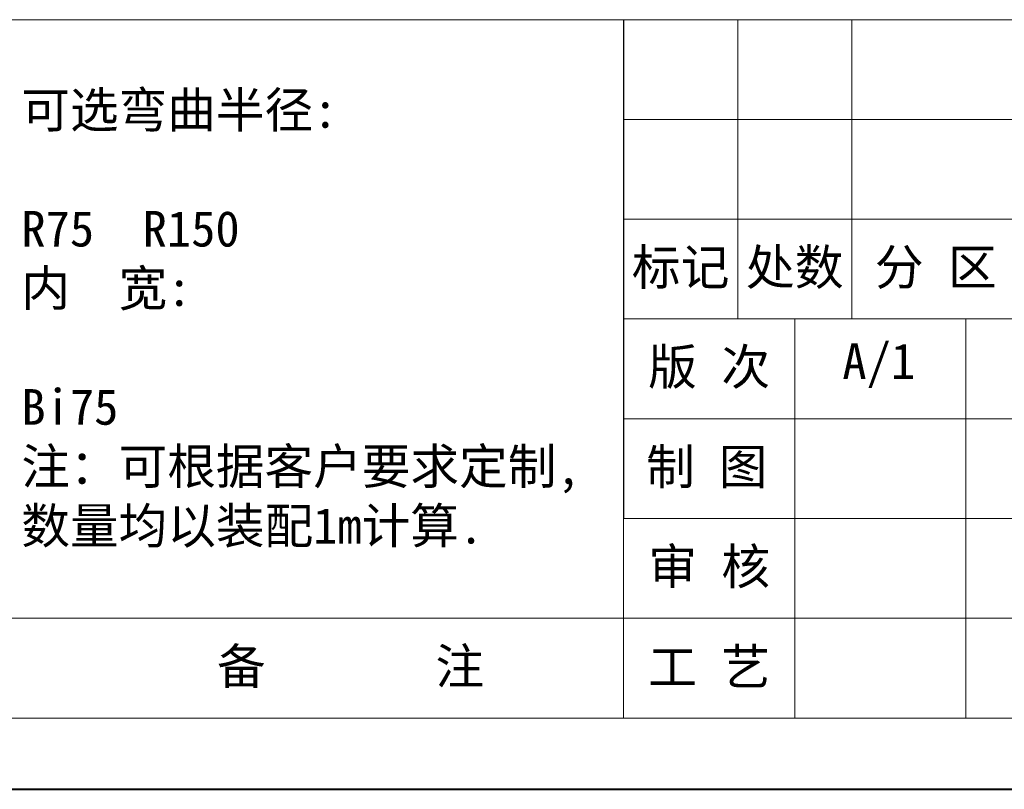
# Model space of a CAD drawing. Header units: millimetres. Extents: x 8853 to 11418, y 45 to 1005.
# Tile 170 of 256: x 10759 to 10959, y 45 to 201. Entities that reach past the tile are written whole.
import ezdxf

# ---------------------------------------------------------------- set-up
doc = ezdxf.new("R2010")
doc.units = ezdxf.units.MM
doc.layers.add('标注线', color=7, linetype='Continuous', lineweight=15)
doc.styles.add('样式 6', font='仿宋_GB2312_0.TTF')

msp = doc.modelspace()

# ---------------------------------------------------------------- linework, layer by layer
at = {"color": 7, "lineweight": 13}
for p, q in [((10754.441, 201.24), (11403.742, 201.24)), ((10882.017, 59.215), (10882.017, 201.24)), ((10273.339, 59.215), (10882.017, 59.215)), ((10882.017, 59.215), (11403.742, 59.215))]:
    msp.add_line(p, q, dxfattribs=at)
at = {"color": 7}
msp.add_line((10882.017, 201.24), (10882.017, 99.794), dxfattribs=at)
at = {"color": 7, "lineweight": 15}
for p, q in [((10905.205, 201.24), (10905.205, 140.372)), ((10928.393, 201.24), (10928.393, 140.372)), ((10882.017, 180.951), (11090.707, 180.951)), ((10882.017, 160.662), (11090.707, 160.662)), ((10882.017, 140.372), (11090.707, 140.372)), ((10916.799, 140.372), (10916.799, 59.215)), ((10951.581, 140.372), (10951.581, 59.215)), ((10882.017, 120.083), (11226.935, 120.083)), ((10882.017, 99.794), (11090.707, 99.794)), ((10273.339, 79.505), (10882.017, 79.505)), ((10882.017, 79.505), (11090.707, 79.505))]:
    msp.add_line(p, q, dxfattribs=at)
at = {"color": 7, "lineweight": 40}
msp.add_line((10200.878, 44.723), (11418.234, 44.723), dxfattribs=at)

# ---------------------------------------------------------------- texts
at = {"color": 7, "insert": (11325.506, 185.341), "char_height": 13.34081, "attachment_point": 1, "style": '样式 6'}
msp.add_mtext('\\pi-45.395;J35Q.3.75W', dxfattribs=at)
at = {"insert": (11104.851, 116.407), "char_height": 11, "attachment_point": 1, "style": '样式 6'}
msp.add_mtext('\\pi-21.732;{\\C7;      J35Q.3\\P\\pi0;接头带梳状板式拖链\\P}    结  构  图', dxfattribs=at)
at = {"layer": '标注线', "color": 7, "lineweight": 18, "style": '样式 6'}
for s, insert, char_height, width, attachment_point in [('{\\H1.389x;可选弯曲半径:\\P\\PR75  R150\\P内  宽:\\P\\PBi75\\P注：可根据客户要求定制,\\P数量均以装配1m计算.}', (10759.625, 140.181), 5.21724, 156.75819, 4), ('标记', (10893.611, 150.517), 7.2768, 23.18774, 5), ('处数', (10916.799, 150.517), 7.2768, 23.18774, 5), ('分 区', (10945.472, 150.517), 7.2768, 33.91564, 5), ('A/1', (10933.889, 130.888), 7.2768, 23.18774, 5), ('版 次', (10899.408, 130.228), 7.2768, 34.78161, 5), ('{\\H0.9943x;制 图}', (10898.932, 109.939), 7.27681, 33.83018, 5), ('审 核', (10899.408, 89.649), 7.2768, 34.78161, 5), ('{\\H1.389x;备       注}', (10826.529, 69.36), 5.21724, 76.22865, 5), ('{\\H1.389x;备       注}', (10826.529, 69.36), 5.21724, 76.22865, 5), ('工 艺', (10899.408, 69.36), 7.2768, 34.78161, 5)]:
    msp.add_mtext(s, dxfattribs=dict(at, insert=insert, char_height=char_height, width=width, attachment_point=attachment_point))

doc.saveas('drawing.dxf')
